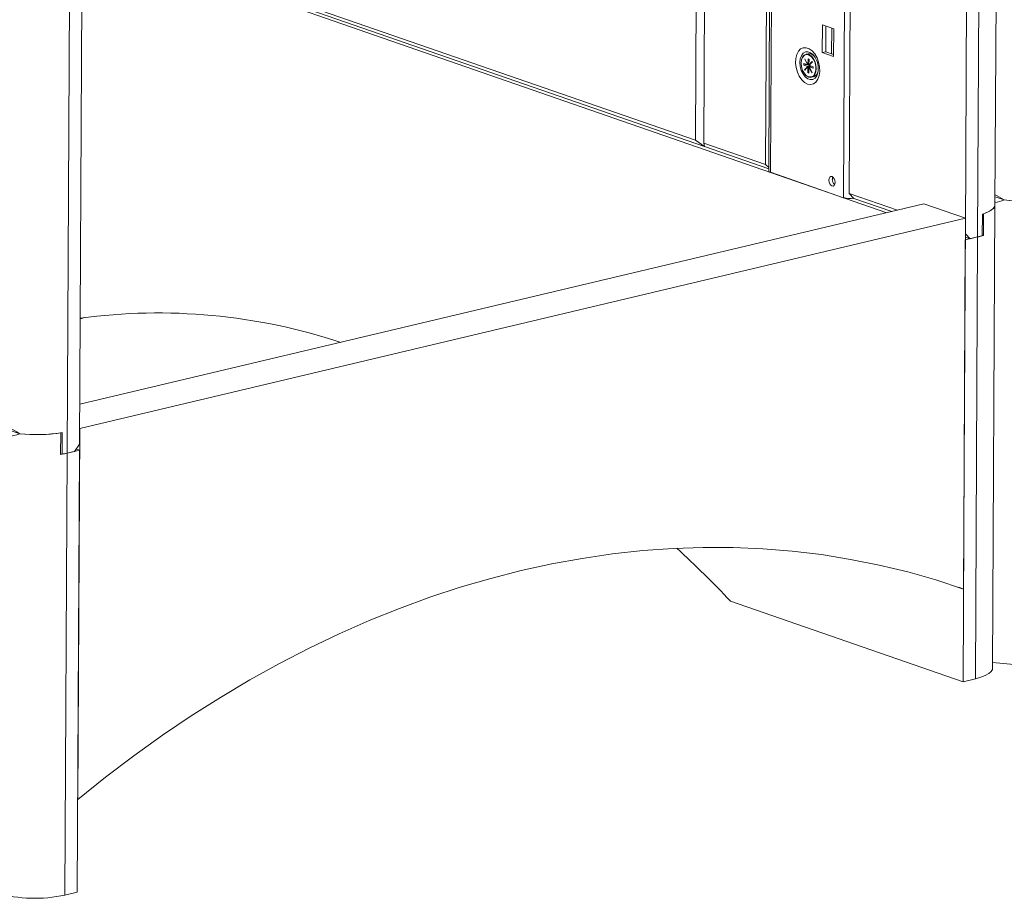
# Model space of a CAD drawing. Header units: millimetres. Extents: x 0 to 420, y 0 to 297.
# Tile 73 of 131: x 288 to 300, y 81 to 92. Entities that reach past the tile are written whole.
import ezdxf

# ---------------------------------------------------------------- set-up
doc = ezdxf.new("R2010")
doc.units = ezdxf.units.MM

msp = doc.modelspace()

# ---------------------------------------------------------------- linework, layer by layer
at = {"color": 7, "linetype": 'Continuous', "lineweight": 18}
for p, q in [((300.262, 89.752), (300.378, 111.971)), ((300.163, 111.572), (300.047, 89.353)), ((299.895, 89.393), (300.009, 111.459)), ((288.87, 108.891), (288.754, 86.672)), ((288.908, 86.785), (289.022, 108.851)), ((298.51, 100.997), (298.452, 89.893)), ((297.47, 100.751), (297.416, 90.253)), ((297.51, 100.76), (297.455, 90.172)), ((296.702, 100.568), (296.65, 90.518)), ((288.94, 93.114), (298.921, 89.654)), ((296.547, 90.554), (288.941, 93.191)), ((288.941, 93.15), (296.659, 90.474)), ((296.547, 90.554), (296.56, 93.082)), ((298.12, 91.64), (298.121, 91.984)), ((298.121, 91.984), (298.263, 91.935)), ((298.162, 91.65), (298.164, 91.97)), ((298.237, 91.944), (298.235, 91.625)), ((298.263, 91.935), (298.261, 91.591)), ((297.946, 91.624), (297.918, 91.618)), ((298.162, 91.65), (298.12, 91.64)), ((298.261, 91.591), (298.12, 91.64)), ((298.261, 91.616), (298.162, 91.65)), ((297.862, 91.547), (297.862, 91.544)), ((297.891, 91.504), (297.891, 91.485)), ((297.941, 91.487), (297.891, 91.504)), ((297.921, 91.493), (297.891, 91.485)), ((297.891, 91.485), (297.941, 91.468)), ((297.904, 91.561), (297.902, 91.559)), ((297.904, 91.56), (297.902, 91.559)), ((297.902, 91.559), (297.941, 91.487)), ((297.942, 91.489), (297.904, 91.561)), ((297.921, 91.494), (297.921, 91.493)), ((297.921, 91.493), (297.973, 91.475)), ((297.955, 91.491), (297.941, 91.487)), ((297.943, 91.563), (297.942, 91.489)), ((297.942, 91.489), (297.955, 91.492)), ((297.956, 91.559), (297.943, 91.563)), ((297.955, 91.485), (297.956, 91.559)), ((297.995, 91.529), (297.955, 91.485)), ((297.955, 91.492), (297.955, 91.492)), ((297.961, 91.486), (297.955, 91.485)), ((297.957, 91.482), (297.997, 91.526)), ((297.997, 91.526), (297.995, 91.529)), ((297.941, 91.468), (297.901, 91.424)), ((297.907, 91.425), (297.901, 91.424)), ((297.901, 91.424), (297.903, 91.42)), ((297.902, 91.373), (297.904, 91.371)), ((297.903, 91.42), (297.942, 91.465)), ((297.941, 91.468), (297.956, 91.472)), ((297.958, 91.468), (297.942, 91.465)), ((297.942, 91.465), (297.942, 91.391)), ((297.955, 91.394), (297.942, 91.391)), ((297.942, 91.391), (297.955, 91.386)), ((297.956, 91.472), (297.952, 91.467)), ((297.955, 91.46), (297.958, 91.461)), ((297.955, 91.386), (297.955, 91.46)), ((297.955, 91.46), (297.994, 91.389)), ((297.956, 91.472), (297.958, 91.471)), ((298.007, 91.464), (297.957, 91.482)), ((297.972, 91.466), (297.957, 91.462)), ((297.996, 91.391), (297.957, 91.462)), ((297.957, 91.462), (298.007, 91.445)), ((297.973, 91.475), (297.958, 91.471)), ((297.958, 91.471), (297.958, 91.468)), ((297.986, 91.47), (297.971, 91.467)), ((297.971, 91.467), (297.972, 91.466)), ((297.971, 91.466), (297.971, 91.467)), ((297.973, 91.475), (297.973, 91.467)), ((297.986, 91.47), (298.007, 91.463)), ((297.994, 91.389), (297.996, 91.391)), ((298.007, 91.445), (298.007, 91.464)), ((297.986, 91.333), (298.013, 91.34)), ((296.659, 90.474), (296.547, 90.554)), ((297.416, 90.253), (296.65, 90.518)), ((296.65, 90.518), (296.659, 90.474)), ((296.659, 90.474), (297.455, 90.198)), ((297.416, 90.253), (297.455, 90.213)), ((298.384, 89.84), (297.477, 90.155)), ((299.052, 89.685), (298.452, 89.893)), ((298.513, 89.831), (298.452, 89.893)), ((298.513, 89.831), (298.982, 89.669)), ((300.375, 89.812), (300.263, 89.851)), ((299.381, 89.763), (288.91, 87.278)), ((299.381, 89.763), (299.896, 89.585)), ((300.232, 84.006), (300.262, 89.752)), ((299.896, 89.585), (288.909, 86.977)), ((299.872, 84.988), (299.896, 89.585)), ((300.105, 89.369), (300.106, 89.637)), ((300.118, 89.373), (300.12, 89.641)), ((299.894, 89.317), (299.866, 83.839)), ((299.894, 89.317), (300.047, 89.353)), ((299.894, 89.352), (299.955, 89.331)), ((299.955, 89.331), (299.895, 89.393)), ((300.047, 89.353), (299.955, 89.331)), ((300.019, 83.875), (300.047, 89.353)), ((300.105, 89.378), (300.118, 89.373)), ((288.916, 88.339), (288.934, 88.343)), ((288.962, 88.353), (288.934, 88.343)), ((288.164, 86.913), (285.061, 87.989)), ((288.164, 86.913), (287.018, 87.31)), ((288.909, 86.977), (288.885, 82.38)), ((288.672, 86.656), (288.674, 86.924)), ((288.689, 86.659), (288.691, 86.927)), ((288.846, 86.694), (288.908, 86.785)), ((288.866, 86.723), (288.907, 86.709)), ((288.672, 86.665), (288.689, 86.659)), ((288.726, 81.194), (288.754, 86.672)), ((288.907, 86.709), (288.754, 86.672)), ((288.754, 86.672), (288.846, 86.694)), ((288.907, 86.709), (288.879, 81.231)), ((299.812, 85.009), (299.872, 84.988)), ((299.866, 83.839), (296.981, 84.839)), ((300.019, 83.875), (299.866, 83.839)), ((288.726, 81.194), (288.879, 81.231))]:
    msp.add_line(p, q, dxfattribs=at)
at = {"color": 8, "linetype": 'Continuous', "lineweight": 18}
for p, q in [((297.532, 100.765), (297.477, 90.155)), ((298.432, 99.2), (298.384, 89.84))]:
    msp.add_line(p, q, dxfattribs=at)
at = {"color": 7, "linetype": 'Continuous', "lineweight": 18, "flags": 128}
for points in [[(297.937, 91.249), (297.9, 91.269), (297.865, 91.302), (297.835, 91.345), (297.811, 91.397), (297.795, 91.453), (297.788, 91.51), (297.791, 91.565), (297.803, 91.614), (297.823, 91.655), (297.851, 91.684), (297.884, 91.699), (297.92, 91.7), (297.958, 91.687), (297.994, 91.661), (298.027, 91.622), (298.055, 91.575), (298.074, 91.52), (298.086, 91.463), (298.088, 91.406), (298.081, 91.354), (298.064, 91.309), (298.04, 91.274), (298.009, 91.252), (297.974, 91.243), (297.937, 91.249)], [(297.857, 91.507), (297.862, 91.461), (297.876, 91.416), (297.898, 91.378), (297.926, 91.351), (297.956, 91.337), (297.985, 91.338), (298.01, 91.353), (298.029, 91.382), (298.039, 91.421), (298.039, 91.466), (298.03, 91.512), (298.011, 91.553), (297.986, 91.587), (297.957, 91.608), (297.927, 91.614), (297.899, 91.606), (297.877, 91.583), (297.863, 91.549), (297.857, 91.507)], [(297.862, 91.547), (297.863, 91.55), (297.876, 91.584), (297.897, 91.608), (297.924, 91.619), (297.953, 91.615), (297.982, 91.598), (298.008, 91.57), (298.028, 91.531), (298.042, 91.488), (298.046, 91.443), (298.041, 91.401), (298.028, 91.367), (298.007, 91.343), (297.98, 91.332), (297.951, 91.336), (297.922, 91.353), (297.904, 91.371)], [(297.477, 90.155), (297.467, 90.159), (297.459, 90.164), (297.455, 90.169), (297.455, 90.172)], [(298.202, 90.057), (298.205, 90.078), (298.213, 90.094), (298.226, 90.102), (298.241, 90.101), (298.255, 90.091), (298.268, 90.075), (298.276, 90.053), (298.279, 90.03), (298.276, 90.009), (298.267, 89.993), (298.255, 89.985), (298.24, 89.986), (298.225, 89.996), (298.213, 90.012), (298.205, 90.034), (298.202, 90.057)], [(298.245, 90.067), (298.248, 90.088), (298.251, 90.096)], [(300.106, 89.637), (300.15, 89.652), (300.186, 89.668), (300.216, 89.686), (300.239, 89.705), (300.254, 89.724), (300.262, 89.743), (300.262, 89.752)], [(300.12, 89.641), (300.16, 89.656), (300.194, 89.672), (300.221, 89.689), (300.242, 89.707), (300.255, 89.726), (300.262, 89.745), (300.262, 89.752)], [(288.885, 82.38), (289.23, 82.656), (289.581, 82.921), (289.935, 83.174), (290.293, 83.415), (290.654, 83.644), (291.018, 83.86), (291.385, 84.063), (291.755, 84.254), (292.127, 84.431), (292.501, 84.596), (292.876, 84.747), (293.253, 84.885), (293.63, 85.009), (294.008, 85.119), (294.386, 85.216), (294.764, 85.299), (295.142, 85.368), (295.519, 85.423), (295.895, 85.464), (296.27, 85.49), (296.643, 85.503), (297.014, 85.502), (297.382, 85.487), (297.748, 85.457), (298.111, 85.414), (298.471, 85.356), (298.827, 85.285), (299.18, 85.2), (299.528, 85.101), (299.872, 84.988)], [(300.232, 84.006), (300.23, 83.991), (300.215, 83.965), (300.185, 83.939), (300.142, 83.915), (300.086, 83.894), (300.019, 83.875)]]:
    msp.add_lwpolyline(points, dxfattribs=at)
at = {"color": 8, "linetype": 'Continuous', "lineweight": 18, "flags": 128}
for points in [[(298.014, 91.603), (298.004, 91.614), (297.973, 91.638), (297.941, 91.65), (297.91, 91.647), (297.882, 91.63), (297.861, 91.601), (297.847, 91.562), (297.842, 91.516)], [(297.842, 91.516), (297.847, 91.467), (297.86, 91.418), (297.881, 91.375), (297.908, 91.339), (297.939, 91.315), (297.971, 91.304), (298.002, 91.306), (298.03, 91.323), (298.051, 91.352), (298.065, 91.39)]]:
    msp.add_lwpolyline(points, dxfattribs=at)
at = {"color": 7, "linetype": 'Continuous', "lineweight": 18}
for centre, radius, start, end in [((297.957, 91.541), 0.0837, 31.6322, 97.9102), ((297.812, 91.442), 0.258, 348.3093, 38.3981), ((297.988, 91.416), 0.08, 288.3307, 347.7026), ((298.326, 90.064), 0.0816, 177.5178, 229.3392), ((298.46, 90.111), 0.281, 254.3386, 280.3293), ((300.588, 91.737), 1.937, 263.7047, 279.3378), ((300.588, 91.755), 1.955, 263.7508, 278.7304), ((299.858, 90.162), 0.831, 283.1881, 288.2812), ((299.849, 90.195), 0.865, 283.2479, 287.2118), ((289.883, 81.207), 7.204, 71.6773, 97.713), ((288.377, 88.839), 1.937, 263.7044, 279.3379), ((288.377, 88.857), 1.955, 263.7505, 278.7306), ((288.479, 87.842), 1.202, 279.2539, 283.2373), ((288.487, 87.803), 1.161, 280.0214, 283.2795), ((285.711, 74.075), 15.584, 43.6825, 47.1091), ((300.557, 85.899), 1.846, 259.8981, 281.8906), ((288.352, 82.873), 1.72, 254.0764, 282.541)]:
    msp.add_arc(centre, radius, start, end, dxfattribs=at)
for centre, major_axis, ratio, start_param, end_param in [((300.578, 89.475), (0.59, -0.469), 0.209494, 2.081465, 2.290665), ((300.583, 90.471), (0.519, 0.653), 0.468943, 3.617948, 3.827148), ((288.367, 86.576), (0.59, -0.469), 0.209494, 2.081465, 2.60378), ((288.372, 87.573), (0.519, 0.653), 0.468943, 3.304833, 3.827148)]:
    msp.add_ellipse(centre, major_axis=major_axis, ratio=ratio, start_param=start_param, end_param=end_param, dxfattribs=at)

doc.saveas('drawing.dxf')
